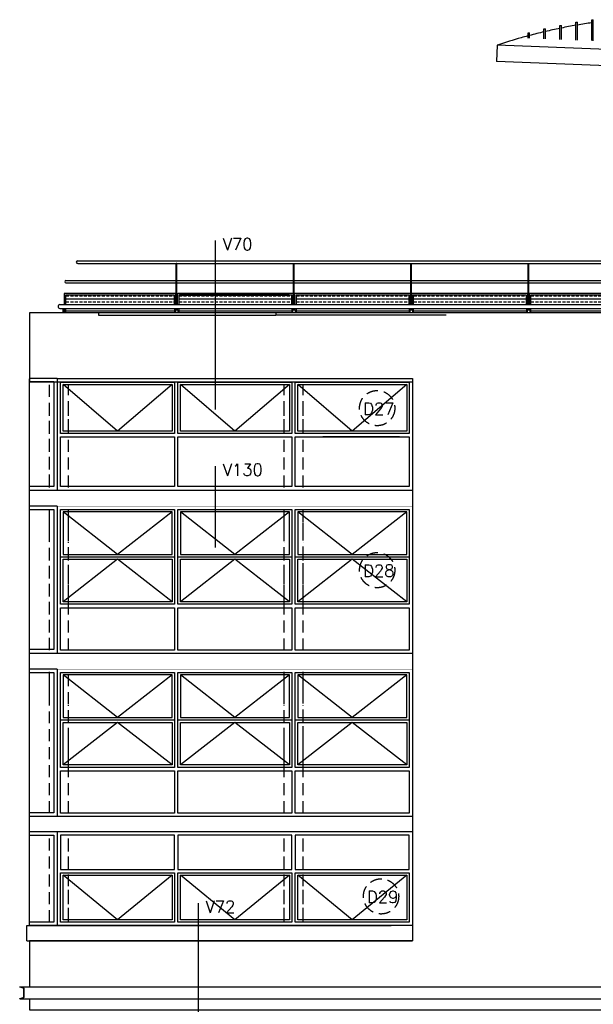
# Model space of a CAD drawing. Extents: x -84711 to 98481, y -64904 to 90945.
# Tile 17 of 29: x -11371 to 607, y 61886 to 82456. Entities that reach past the tile are written whole.
import ezdxf

# ---------------------------------------------------------------- set-up
doc = ezdxf.new("R2010")
doc.units = 0
doc.header["$LTSCALE"] = 2000
doc.header["$MEASUREMENT"] = 0
doc.linetypes.add('HIDDEN2', pattern=[0.1875, 0.125, -0.0625])
doc.linetypes.add('X-PUNT1$0$HIDDEN2', pattern=[0.1875, 0.125, -0.0625])
doc.layers.get('0').update_dxf_attribs({"linetype": 'CONTINUOUS'})
for name, color, linetype in [('ALGEM-ARC', 15, 'CONTINUOUS'), ('ALUHIDE', 15, 'CONTINUOUS'), ('ALUM-AZ', 15, 'CONTINUOUS'), ('BETON-AZ', 3, 'CONTINUOUS'), ('BIB', 7, 'CONTINUOUS'), ('MTXT25', 2, 'CONTINUOUS'), ('MTXT35', 4, 'CONTINUOUS'), ('NATUUR', 6, 'CONTINUOUS'), ('NUMMER', 2, 'CONTINUOUS'), ('STAAL-AZ', 3, 'CONTINUOUS'), ('X-PUNT1$0$ALGEM-ARC', 15, 'CONTINUOUS'), ('X-PUNT1$0$HOUT-DRS', 4, 'CONTINUOUS'), ('X-PUNT1$0$STEEN-AZ', 3, 'CONTINUOUS')]:
    doc.layers.add(name, color=color, linetype=linetype)
doc.styles.get("Standard").update_dxf_attribs({"font": 'simplex'})

# ---------------------------------------------------------------- blocks, each defined once
blk = doc.blocks.new('X-PUNT1')
at = {"layer": 'X-PUNT1$0$ALGEM-ARC'}
for p, q in [((115, 11622), (1255, 10652)), ((1255, 10652), (2395, 11622)), ((2565, 11622), (3705, 10652)), ((3705, 10652), (4845, 11622)), ((5015, 11622), (6155, 10652)), ((6155, 10652), (7295, 11622)), ((272, 10532), (1869, 10532)), ((115, 8963), (1255, 8072)), ((1255, 8072), (2395, 8963)), ((2565, 8963), (3705, 8072)), ((3705, 8072), (4845, 8963)), ((5015, 8963), (6155, 8072)), ((6155, 8072), (7295, 8963)), ((115, 7082), (1255, 7972)), ((1255, 7972), (2395, 7082)), ((2565, 7082), (3705, 7972)), ((3705, 7972), (4845, 7082)), ((5015, 7082), (6155, 7972)), ((6155, 7972), (7295, 7082)), ((115, 5557), (1255, 4666)), ((1255, 4666), (2395, 5557)), ((2565, 5557), (3705, 4666)), ((3705, 4666), (4845, 5557)), ((5015, 5557), (6155, 4666)), ((6155, 4666), (7295, 5557)), ((115, 3676), (1255, 4566)), ((1255, 4566), (2395, 3676)), ((2565, 3676), (3705, 4566)), ((3705, 4566), (4845, 3676)), ((5015, 3676), (6155, 4566)), ((6155, 4566), (7295, 3676)), ((115, 1375), (1255, 440)), ((1255, 440), (2395, 1375)), ((2565, 1375), (3705, 440)), ((3705, 440), (4845, 1375)), ((5015, 1375), (6155, 440)), ((6155, 440), (7295, 1375)), ((272, 320), (1869, 320))]:
    blk.add_line(p, q, dxfattribs=at)
at = {"layer": 'X-PUNT1$0$ALGEM-ARC', "linetype": 'X-PUNT1$0$HIDDEN2'}
for p, q in [((2280, 10652), (2280, 11622)), ((2680, 10652), (2680, 11622)), ((7180, 10652), (7180, 11622)), ((7580, 9491), (7580, 11680)), ((2280, 7993), (2280, 8963)), ((2680, 7978), (2680, 9019)), ((7180, 7978), (7180, 8963)), ((7580, 6085), (7580, 9013)), ((7180, 8316), (7180, 8329)), ((7180, 8316), (7180, 8329)), ((2280, 8072), (2280, 8085)), ((7180, 8072), (7180, 8085)), ((2280, 7082), (2280, 7893)), ((2680, 7082), (2680, 7858)), ((7180, 7082), (7180, 7858)), ((2280, 4587), (2280, 5557)), ((2680, 4572), (2680, 5613)), ((7180, 4572), (7180, 5557)), ((7580, 2671), (7580, 5607)), ((7180, 4910), (7180, 4923)), ((2280, 4666), (2280, 4679)), ((7180, 4666), (7180, 4679)), ((2280, 3676), (2280, 4487)), ((2680, 3676), (2680, 4452)), ((7180, 3676), (7180, 4452)), ((2280, 1495), (2280, 2210)), ((2680, 1495), (2680, 2210)), ((7180, 1495), (7180, 2210)), ((7580, 390), (7580, 2210)), ((2280, 440), (2280, 1375)), ((2680, 440), (2680, 1375)), ((7180, 440), (7180, 1375))]:
    blk.add_line(p, q, dxfattribs=at)
at = {"layer": 'X-PUNT1$0$HOUT-DRS'}
for p, q in [((7415, 11750), (0, 11750)), ((7415, 11750), (8000, 11750)), ((7415, 11750), (7415, 9412)), ((8000, 11744), (8000, 9083)), ((0, 11660), (0, 7120)), ((2445, 11672), (65, 11672)), ((2445, 11672), (65, 11672)), ((4895, 11672), (2515, 11672)), ((4895, 11672), (2515, 11672)), ((7345, 11672), (4965, 11672)), ((7345, 11672), (4965, 11672)), ((7485, 11680), (8000, 11680)), ((7485, 11680), (7485, 9491)), ((8000, 11660), (8000, 5671)), ((7485, 9491), (8000, 9491)), ((0, 9412), (8000, 9412)), ((7415, 9083), (7415, 6006)), ((7415, 9083), (8000, 9083)), ((8000, 9077), (8000, 5677)), ((8000, 9013), (7485, 9013)), ((7485, 9013), (7485, 6085)), ((2445, 8022), (65, 8022)), ((2445, 8022), (65, 8022)), ((4895, 8022), (2515, 8022)), ((4895, 8022), (2515, 8022)), ((7345, 8022), (4965, 8022)), ((7345, 8022), (4965, 8022)), ((0, 6006), (8000, 6006)), ((7485, 6085), (8000, 6085)), ((7415, 5677), (7415, 2600)), ((7415, 5677), (8000, 5677)), ((8000, 5607), (7485, 5607)), ((7485, 5607), (7485, 2679)), ((8000, 5671), (8000, 2600)), ((2445, 4616), (65, 4616)), ((2445, 4616), (65, 4616)), ((4895, 4616), (2515, 4616)), ((4895, 4616), (2515, 4616)), ((7345, 4616), (4965, 4616)), ((7345, 4616), (4965, 4616)), ((7485, 2679), (8000, 2679)), ((0, 2600), (8000, 2600)), ((0, 2600), (0, 320)), ((8000, 2600), (8000, 320)), ((-5, 2280), (-5, 320)), ((0, 2280), (8000, 2280)), ((7415, 2280), (7415, 320)), ((7485, 2210), (7485, 390)), ((8000, 2210), (7485, 2210)), ((0, 320), (8000, 320)), ((7485, 390), (8000, 390))]:
    blk.add_line(p, q, dxfattribs=at)
for points in [[(65, 10602), (2445, 10602), (2445, 11680), (65, 11680)], [(115, 10652), (2395, 10652), (2395, 11622), (115, 11622)], [(2515, 10602), (4895, 10602), (4895, 11680), (2515, 11680)], [(2565, 10652), (4845, 10652), (4845, 11622), (2565, 11622)], [(4965, 10602), (7345, 10602), (7345, 11680), (4965, 11680)], [(5015, 10652), (7295, 10652), (7295, 11622), (5015, 11622)], [(65, 9491), (2445, 9491), (2445, 10532), (65, 10532)], [(2515, 9491), (4895, 9491), (4895, 10532), (2515, 10532)], [(4965, 9491), (7345, 9491), (7345, 10532), (4965, 10532)], [(65, 7032), (2445, 7032), (2445, 9013), (65, 9013)], [(115, 8963), (2395, 8963), (2395, 8072), (115, 8072)], [(2515, 7032), (4895, 7032), (4895, 9013), (2515, 9013)], [(2565, 8963), (4845, 8963), (4845, 8072), (2565, 8072)], [(4965, 7032), (7345, 7032), (7345, 9013), (4965, 9013)], [(5015, 8963), (7295, 8963), (7295, 8072), (5015, 8072)], [(115, 7082), (2395, 7082), (2395, 7972), (115, 7972)], [(2565, 7082), (4845, 7082), (4845, 7972), (2565, 7972)], [(5015, 7082), (7295, 7082), (7295, 7972), (5015, 7972)], [(65, 6076), (2445, 6076), (2445, 6962), (65, 6962)], [(2515, 6076), (4895, 6076), (4895, 6962), (2515, 6962)], [(4965, 6076), (7345, 6076), (7345, 6962), (4965, 6962)], [(65, 3626), (2445, 3626), (2445, 5607), (65, 5607)], [(115, 5557), (2395, 5557), (2395, 4666), (115, 4666)], [(2515, 3626), (4895, 3626), (4895, 5607), (2515, 5607)], [(2565, 5557), (4845, 5557), (4845, 4666), (2565, 4666)], [(4965, 3626), (7345, 3626), (7345, 5607), (4965, 5607)], [(5015, 5557), (7295, 5557), (7295, 4666), (5015, 4666)], [(115, 3676), (2395, 3676), (2395, 4566), (115, 4566)], [(2565, 3676), (4845, 3676), (4845, 4566), (2565, 4566)], [(5015, 3676), (7295, 3676), (7295, 4566), (5015, 4566)], [(65, 2670), (2445, 2670), (2445, 3556), (65, 3556)], [(2515, 2670), (4895, 2670), (4895, 3556), (2515, 3556)], [(4965, 2670), (7345, 2670), (7345, 3556), (4965, 3556)], [(65, 2210), (2445, 2210), (2445, 1495), (65, 1495)], [(2515, 2210), (4895, 2210), (4895, 1495), (2515, 1495)], [(4965, 2210), (7345, 2210), (7345, 1495), (4965, 1495)], [(65, 390), (2445, 390), (2445, 1425), (65, 1425)], [(115, 440), (2395, 440), (2395, 1375), (115, 1375)], [(2515, 390), (4895, 390), (4895, 1425), (2515, 1425)], [(2565, 440), (4845, 440), (4845, 1375), (2565, 1375)], [(4965, 390), (7345, 390), (7345, 1425), (4965, 1425)], [(5015, 440), (7295, 440), (7295, 1375), (5015, 1375)]]:
    blk.add_lwpolyline(points, close=True, dxfattribs=at)
at = {"layer": 'X-PUNT1$0$HOUT-DRS', "const_width": 1}
for points in [[(-5, 6006), (7415, 6006), (7415, 9083), (-5, 9083)], [(-5, 2600), (7415, 2600), (7415, 5677), (-5, 5677)]]:
    blk.add_lwpolyline(points, close=True, dxfattribs=at)
at = {"layer": 'X-PUNT1$0$STEEN-AZ'}
for p, q in [((0, 11750), (0, 0)), ((8049, 320), (441, 320)), ((8049, 0), (8049, 320)), ((8049, 0), (0, 0))]:
    blk.add_line(p, q, dxfattribs=at)
blk = doc.blocks.new('*X49')
at = {"color": 0}
for p, q in [((43399, 76625), (45759, 76625)), ((43406, 76688), (43469, 76688)), ((43406, 76562), (43469, 76562)), ((43500, 76688), (43562, 76688)), ((43500, 76562), (43562, 76562)), ((43594, 76688), (43656, 76688)), ((43594, 76562), (43656, 76562)), ((43688, 76688), (43750, 76688)), ((43688, 76562), (43750, 76562)), ((43781, 76688), (43844, 76688)), ((43781, 76562), (43844, 76562)), ((43875, 76688), (43938, 76688)), ((43875, 76562), (43938, 76562)), ((43969, 76688), (44031, 76688)), ((43969, 76562), (44031, 76562)), ((44062, 76688), (44125, 76688)), ((44062, 76562), (44125, 76562)), ((44156, 76688), (44219, 76688)), ((44156, 76562), (44219, 76562)), ((44250, 76688), (44312, 76688)), ((44250, 76562), (44312, 76562)), ((44344, 76688), (44406, 76688)), ((44344, 76562), (44406, 76562)), ((44438, 76688), (44500, 76688)), ((44438, 76562), (44500, 76562)), ((44531, 76688), (44594, 76688)), ((44531, 76562), (44594, 76562)), ((44625, 76688), (44688, 76688)), ((44625, 76562), (44688, 76562)), ((44719, 76688), (44781, 76688)), ((44719, 76562), (44781, 76562)), ((44812, 76688), (44875, 76688)), ((44812, 76562), (44875, 76562)), ((44906, 76688), (44969, 76688)), ((44906, 76562), (44969, 76562)), ((45000, 76688), (45062, 76688)), ((45000, 76562), (45062, 76562)), ((45094, 76688), (45156, 76688)), ((45094, 76562), (45156, 76562)), ((45188, 76688), (45250, 76688)), ((45188, 76562), (45250, 76562)), ((45281, 76688), (45344, 76688)), ((45281, 76562), (45344, 76562)), ((45375, 76688), (45438, 76688)), ((45375, 76562), (45438, 76562)), ((45469, 76688), (45531, 76688)), ((45469, 76562), (45531, 76562)), ((45562, 76688), (45625, 76688)), ((45562, 76562), (45625, 76562)), ((45656, 76688), (45719, 76688)), ((45656, 76562), (45719, 76562)), ((45750, 76688), (45759, 76688)), ((45750, 76562), (45759, 76562)), ((43399, 76375), (45759, 76375))]:
    blk.add_line(p, q, dxfattribs=at)
blk = doc.blocks.new('*X50')
at = {"color": 0}
for p, q in [((-10415, 76625), (-8141, 76625)), ((-10406, 76688), (-10344, 76688)), ((-10406, 76562), (-10344, 76562)), ((-10312, 76688), (-10250, 76688)), ((-10312, 76562), (-10250, 76562)), ((-10219, 76688), (-10156, 76688)), ((-10219, 76562), (-10156, 76562)), ((-10125, 76688), (-10062, 76688)), ((-10125, 76562), (-10062, 76562)), ((-10031, 76688), (-9969, 76688)), ((-10031, 76562), (-9969, 76562)), ((-9938, 76688), (-9875, 76688)), ((-9938, 76562), (-9875, 76562)), ((-9844, 76688), (-9781, 76688)), ((-9844, 76562), (-9781, 76562)), ((-9750, 76688), (-9688, 76688)), ((-9750, 76562), (-9688, 76562)), ((-9656, 76688), (-9594, 76688)), ((-9656, 76562), (-9594, 76562)), ((-9562, 76688), (-9500, 76688)), ((-9562, 76562), (-9500, 76562)), ((-9469, 76688), (-9406, 76688)), ((-9469, 76562), (-9406, 76562)), ((-9375, 76688), (-9312, 76688)), ((-9375, 76562), (-9312, 76562)), ((-9281, 76688), (-9219, 76688)), ((-9281, 76562), (-9219, 76562)), ((-9188, 76688), (-9125, 76688)), ((-9188, 76562), (-9125, 76562)), ((-9094, 76688), (-9031, 76688)), ((-9094, 76562), (-9031, 76562)), ((-9000, 76688), (-8938, 76688)), ((-9000, 76562), (-8938, 76562)), ((-8906, 76688), (-8844, 76688)), ((-8906, 76562), (-8844, 76562)), ((-8812, 76688), (-8750, 76688)), ((-8812, 76562), (-8750, 76562)), ((-8719, 76688), (-8656, 76688)), ((-8719, 76562), (-8656, 76562)), ((-8625, 76688), (-8562, 76688)), ((-8625, 76562), (-8562, 76562)), ((-8531, 76688), (-8469, 76688)), ((-8531, 76562), (-8469, 76562)), ((-8438, 76688), (-8375, 76688)), ((-8438, 76562), (-8375, 76562)), ((-8344, 76688), (-8281, 76688)), ((-8344, 76562), (-8281, 76562)), ((-8250, 76688), (-8188, 76688)), ((-8250, 76562), (-8188, 76562)), ((-8156, 76688), (-8141, 76688)), ((-8156, 76562), (-8141, 76562)), ((-10415, 76375), (-8141, 76375))]:
    blk.add_line(p, q, dxfattribs=at)

msp = doc.modelspace()

# ---------------------------------------------------------------- linework, layer by layer
at = {"layer": 'ALGEM-ARC', "linetype": 'HIDDEN2'}
for p, q in [((-10751, 72681), (-10751, 74493)), ((-10351, 72681), (-10351, 74493)), ((-5851, 72681), (-5851, 74493)), ((-5451, 72681), (-5451, 74493)), ((-10751, 71690), (-10751, 72230)), ((-10351, 71690), (-10351, 72230)), ((-5851, 71690), (-5851, 72230)), ((-5451, 71690), (-5451, 72230)), ((-10751, 69281), (-10751, 71533)), ((-10351, 69281), (-10351, 71533)), ((-5851, 69281), (-5851, 71533)), ((-5451, 69281), (-5451, 71533)), ((-10751, 68290), (-10751, 68830)), ((-5851, 68290), (-5851, 68830)), ((-5451, 68290), (-5451, 68830)), ((-10751, 65881), (-10751, 68133)), ((-10351, 65881), (-10351, 68133)), ((-5851, 65881), (-5851, 68133)), ((-5451, 65881), (-5451, 68133)), ((-10751, 63601), (-10751, 65413)), ((-10351, 63601), (-10351, 65413)), ((-5851, 63601), (-5851, 65413)), ((-5451, 63601), (-5451, 65413))]:
    msp.add_line(p, q, dxfattribs=at)
at = {"layer": 'ALUHIDE'}
for p, q in [((-9723, 76330), (-9723, 76280)), ((-6023, 76330), (-6023, 76280)), ((-9723, 76280), (-6023, 76280)), ((-2463, 76280), (-6023, 76280))]:
    msp.add_line(p, q, dxfattribs=at)
at = {"layer": 'ALUM-AZ'}
for p, q in [((-90, 82045), (-90, 82337)), ((-90, 82337), (-59, 82337)), ((-59, 82044), (-59, 82337)), ((243, 82031), (243, 82402)), ((243, 82402), (274, 82402)), ((274, 82030), (274, 82402)), ((576, 82018), (576, 82456)), ((576, 82456), (607, 82456)), ((607, 82017), (607, 82456)), ((-756, 82072), (-756, 82178)), ((-756, 82178), (-725, 82178)), ((-725, 82071), (-725, 82178)), ((-423, 82058), (-423, 82263)), ((-423, 82263), (-392, 82263)), ((-392, 82057), (-392, 82263)), ((-1397, 81927), (-1411, 81583)), ((51016, 79798), (-1397, 81927)), ((51002, 79453), (-1411, 81583)), ((51311, 76330), (-11164, 76330))]:
    msp.add_line(p, q, dxfattribs=at)
for start, end in [(99.9692, 101.4939), (98.2957, 99.8126), (105.7873, 108.3375), (105.0483, 105.7873), (103.3439, 104.8885), (101.6514, 103.1853)]:
    msp.add_arc((2242, 70966), 11547, start, end, dxfattribs=at)
at = {"layer": 'BETON-AZ'}
for p, q in [((-11370, 62248), (51311, 62248)), ((-11370, 62002), (51311, 62002))]:
    msp.add_line(p, q, dxfattribs=at)
at = {"layer": 'MTXT25'}
for p, q in [((-7287, 77842), (-7287, 74309)), ((-7287, 73130), (-7287, 71427)), ((-7646, 64002), (-7646, 61497))]:
    msp.add_line(p, q, dxfattribs=at)
at = {"layer": 'NATUUR'}
for points in [[(51311, 76330), (-11164, 76330), (-11164, 74890), (-3171, 74890), (-3171, 63210), (-11164, 63210), (-11164, 62248)], [(-11164, 62002), (-11164, 61770), (51311, 61770), (51311, 76330)]]:
    msp.add_lwpolyline(points, dxfattribs=at)
at = {"layer": 'NUMMER', "linetype": 'HIDDEN2'}
for centre in [(-3906, 74341), (-3906, 70956), (-3825, 64140)]:
    msp.add_circle(centre, 368, dxfattribs=at)
at = {"layer": 'STAAL-AZ'}
for p, q in [((-10160, 77420), (50740, 77420)), ((-10160, 77360), (50740, 77360)), ((-8101, 76508), (-8101, 77370)), ((-8101, 77370), (-8091, 77370)), ((-8091, 76508), (-8091, 77370)), ((-5651, 76508), (-5651, 77370)), ((-5641, 76508), (-5641, 77370)), ((-3201, 76508), (-3201, 77370)), ((-3191, 76508), (-3191, 77370)), ((-751, 76508), (-751, 77370)), ((-741, 76508), (-741, 77370)), ((-10405, 77007), (-8101, 77007)), ((-10405, 76957), (-8101, 76957)), ((-8091, 77007), (-5651, 77007)), ((-8091, 76957), (-5651, 76957)), ((-5641, 77007), (-3201, 77007)), ((-5641, 76957), (-3201, 76957)), ((-3191, 77007), (-751, 77007)), ((-3191, 76957), (-751, 76957)), ((-741, 77007), (1699, 77007)), ((-741, 76957), (1699, 76957)), ((-8111, 76733), (-10445, 76733)), ((-10445, 76733), (-10445, 76508)), ((-8111, 76508), (-8111, 76733)), ((-8081, 76733), (-8081, 76508)), ((-8081, 76733), (-5741, 76733)), ((-5661, 76733), (-8067, 76733)), ((-5661, 76508), (-5661, 76733)), ((-3211, 76733), (-5631, 76733)), ((-5631, 76733), (-5631, 76508)), ((-3211, 76508), (-3211, 76733)), ((-761, 76733), (-3181, 76733)), ((-3181, 76733), (-3181, 76508)), ((-761, 76508), (-761, 76733)), ((1689, 76733), (-731, 76733)), ((-731, 76733), (-731, 76508)), ((-8141, 76703), (-10415, 76703)), ((-10415, 76703), (-10415, 76503)), ((-8141, 76508), (-8141, 76703)), ((-8051, 76703), (-8051, 76508)), ((-8051, 76703), (-5771, 76703)), ((-5691, 76703), (-8037, 76703)), ((-5691, 76508), (-5691, 76703)), ((-3241, 76703), (-5601, 76703)), ((-5601, 76703), (-5601, 76508)), ((-3241, 76508), (-3241, 76703)), ((-791, 76703), (-3151, 76703)), ((-3151, 76703), (-3151, 76508)), ((-791, 76508), (-791, 76703)), ((1659, 76703), (-701, 76703)), ((-701, 76703), (-701, 76508)), ((-10535, 76423), (65778, 76423)), ((-10531, 76503), (65778, 76503)), ((-10467, 76423), (-10467, 76330)), ((-10452, 76423), (-10452, 76330)), ((-10445, 76423), (-10445, 76330)), ((-10415, 76423), (-10415, 76330)), ((-8141, 76423), (-8141, 76330)), ((-8121, 76391), (-8121, 76330)), ((-8121, 76391), (-8071, 76391)), ((-8111, 76423), (-8111, 76391)), ((-8104, 76423), (-8104, 76391)), ((-8089, 76423), (-8089, 76391)), ((-8081, 76423), (-8081, 76391)), ((-8071, 76391), (-8071, 76330)), ((-8051, 76423), (-8051, 76330)), ((-5691, 76423), (-5691, 76330)), ((-5671, 76391), (-5621, 76391)), ((-5671, 76391), (-5671, 76330)), ((-5661, 76423), (-5661, 76391)), ((-5654, 76423), (-5654, 76391)), ((-5639, 76423), (-5639, 76391)), ((-5631, 76423), (-5631, 76391)), ((-5621, 76391), (-5621, 76330)), ((-5601, 76423), (-5601, 76330)), ((-3241, 76423), (-3241, 76330)), ((-3221, 76391), (-3221, 76330)), ((-3221, 76391), (-3171, 76391)), ((-3211, 76423), (-3211, 76391)), ((-3204, 76423), (-3204, 76391)), ((-3189, 76423), (-3189, 76391)), ((-3181, 76423), (-3181, 76391)), ((-3171, 76391), (-3171, 76330)), ((-3151, 76423), (-3151, 76330)), ((-791, 76423), (-791, 76330)), ((-771, 76391), (-771, 76330)), ((-771, 76391), (-721, 76391)), ((-761, 76423), (-761, 76391)), ((-754, 76423), (-754, 76391)), ((-739, 76423), (-739, 76391)), ((-731, 76423), (-731, 76391)), ((-721, 76391), (-721, 76330)), ((-701, 76423), (-701, 76330))]:
    msp.add_line(p, q, dxfattribs=at)
msp.add_lwpolyline([(-11371, 62243), (-11370, 62248), (-11283, 62225), (-11283, 62025), (-11370, 62002), (-11371, 62006), (-11288, 62029), (-11288, 62221)], close=True, dxfattribs=at)
for centre, radius in [((-10160, 77390), 30), ((-10405, 76982), 25), ((-10531, 76463), 40)]:
    msp.add_arc(centre, radius, 90, 270, dxfattribs=at)

# ---------------------------------------------------------------- block references
at = {"layer": 'ALGEM-ARC'}
for name, p in [('*X50', (0, 0)), ('*X49', (-51450, 0)), ('*X49', (-49000, 0)), ('*X49', (-46550, 0)), ('*X49', (-44100, 0))]:
    msp.add_blockref(name, p, dxfattribs=at)
at = {"layer": 'BIB', "xscale": -1}
msp.add_blockref('X-PUNT1', (-3171, 63210), dxfattribs=at)

# ---------------------------------------------------------------- texts
at = {"layer": 'MTXT25'}
for s, p in [('V70', (-7131, 77640)), ('V130', (-7131, 72929)), ('V72', (-7490, 63800))]:
    msp.add_text(s, height=250, dxfattribs=at).set_placement(p)
at = {"layer": 'MTXT35'}
for s, p in [('D27', (-4198, 74204)), ('D28', (-4198, 70819)), ('D29', (-4118, 64003))]:
    msp.add_text(s, height=250, dxfattribs=at).set_placement(p)

doc.saveas('drawing.dxf')
